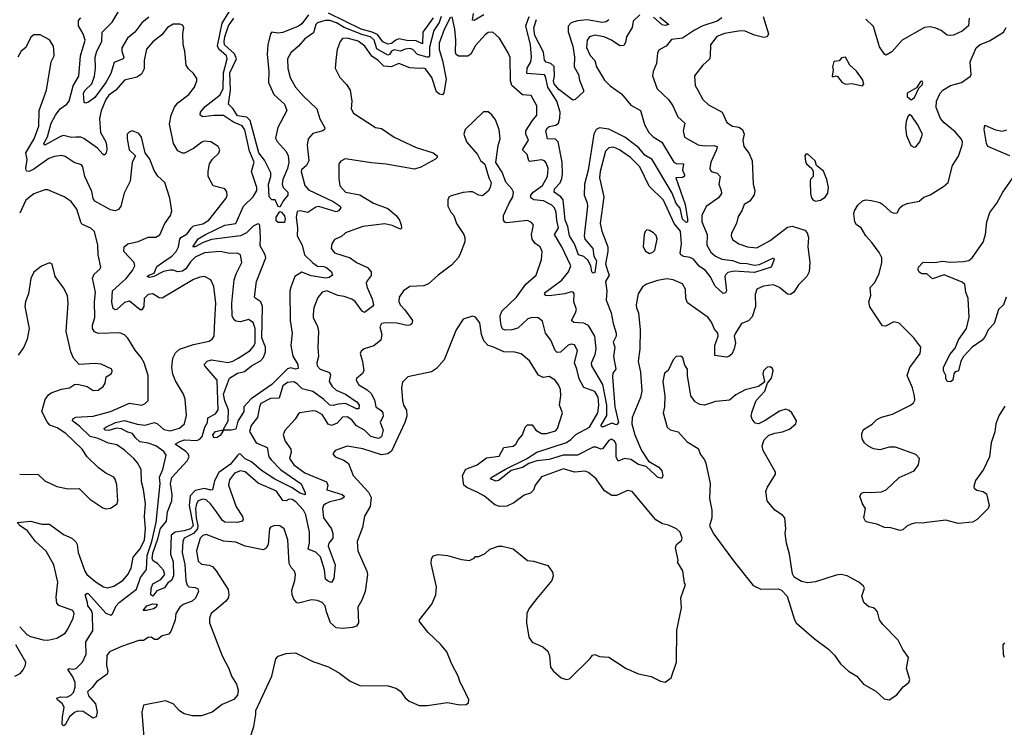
# Model space of a CAD drawing. Extents: x 2220520 to 2384350, y 721165 to 893491.
# Tile 241 of 256: x 2305305 to 2311589, y 857719 to 862235. Entities that reach past the tile are written whole.
import ezdxf

# ---------------------------------------------------------------- set-up
doc = ezdxf.new("R2010")
doc.units = 0

msp = doc.modelspace()

# ---------------------------------------------------------------- linework, layer by layer
at = {"layer": '0CON20XD'}
for points in [[(2306129.6, 862250.4), (2306085, 862214.7), (2306040.2, 862155), (2305993.2, 862116.8), (2305957.8, 862055), (2305957.1, 862035), (2305970.4, 861995), (2305965.5, 861985), (2305909.1, 861960.9), (2305887.7, 861892.3), (2305855, 861834.7), (2305785, 861738.9), (2305745, 861707.5), (2305725, 861701.4), (2305715.6, 861705.6), (2305711.7, 861765), (2305723.3, 861785), (2305765.1, 861824.9), (2305783.1, 861875), (2305790, 861925), (2305786, 861995), (2305797.6, 862035), (2305829, 862095), (2305831.8, 862155), (2305895, 862220), (2305955, 862318.8)], [(2307117.2, 861747.2), (2307201.9, 861665), (2307221.7, 861601.7), (2307251.9, 861545), (2307250.8, 861535), (2307238.8, 861525), (2307175, 861508.9), (2307145.4, 861474.6), (2307139.5, 861435), (2307151.5, 861335), (2307135.7, 861304.3), (2307104, 861276), (2307101.1, 861265), (2307125.9, 861175.9), (2307149.2, 861149.3), (2307306.1, 861075), (2307350, 861045), (2307354.6, 861035), (2307340.4, 861015), (2307325, 861008.4), (2307215, 861043.6), (2307195, 861038.6), (2307145, 861003.9), (2307095, 861015.3), (2307075, 861010.8), (2307069.3, 860975), (2307079, 860905), (2307076.9, 860855), (2307106.9, 860796.9), (2307123.7, 860733.7), (2307175, 860683.1), (2307205, 860661.5), (2307245, 860660.8), (2307263.3, 860653.3), (2307294.7, 860625), (2307300.9, 860605), (2307281.1, 860588.9), (2307258.8, 860585), (2307165, 860599.4), (2307105, 860623.9), (2307061.9, 860595), (2307035, 860528.9), (2307030.2, 860505), (2307030.6, 860315), (2307044.1, 860235), (2307036.6, 860155), (2307047.5, 860087.5), (2307079.3, 860035), (2307081.7, 860008.3), (2307065, 860005.4), (2307035, 860013.1), (2307015, 860006.2), (2306915, 859907.3), (2306783.2, 859815), (2306736.2, 859765), (2306735.6, 859735), (2306697.9, 859672.1), (2306685, 859622.5), (2306655.7, 859614.3), (2306610, 859615), (2306600.7, 859609.3), (2306585, 859581.2), (2306565, 859568), (2306545, 859566.7), (2306538.1, 859585), (2306555, 859606.1), (2306603.3, 859616.7), (2306634.7, 859675.3), (2306637.5, 859745), (2306615, 859802.9), (2306606.8, 859845), (2306643.2, 859946.8), (2306695, 859978), (2306740.2, 859989.8), (2306785, 860025.2), (2306843, 860057), (2306860.8, 860079.2), (2306874.6, 860115), (2306874, 860145), (2306851.4, 860205), (2306854.9, 860404.9), (2306845, 860435.3), (2306811.5, 860455), (2306804.7, 860465), (2306816.4, 860565), (2306875.7, 860715), (2306872.7, 860735), (2306840.8, 860790.8), (2306842.5, 860847.5), (2306838.6, 860918.6), (2306835, 860928.1), (2306825, 860931.8), (2306795, 860918.2), (2306753.3, 860875), (2306715, 860854.9), (2306528.4, 860831.6), (2306477.1, 860812.9), (2306425, 860784.8), (2306410, 860785), (2306445, 860836.2), (2306490.7, 860865), (2306615, 860923.8), (2306685, 860934.7), (2306734.3, 861045.7), (2306794.3, 861105), (2306819.2, 861145), (2306818.2, 861165), (2306784.6, 861265), (2306801.3, 861325), (2306771, 861395), (2306742.1, 861532.1), (2306725, 861558.4), (2306670.7, 861580.7), (2306605, 861623.6), (2306546.4, 861623.6), (2306475, 861614), (2306456.6, 861626.6), (2306460, 861645), (2306489.4, 861680.6), (2306585.2, 861754.8), (2306604.2, 861795.8), (2306605.4, 861895), (2306630.3, 861985), (2306624.7, 862005), (2306576.3, 862046.3), (2306568, 862068), (2306597.1, 862212.9), (2306642.1, 862285)], [(2308055, 862250), (2308015, 862173.2), (2307983.2, 862085), (2307982.3, 862045), (2308004, 861974), (2308027, 861855), (2308011.7, 861768.3), (2308004.4, 861755.6), (2307985, 861758.7), (2307965, 861774), (2307934.5, 861865), (2307895, 861921.4), (2307885, 861926.2), (2307855, 861922.7), (2307795, 861928.3), (2307725, 861955.7), (2307675, 861934.8), (2307628.8, 861938.8), (2307593.3, 861975), (2307552, 862002), (2307508.5, 862065), (2307465, 862098.1), (2307395, 862117.9), (2307365.7, 862114.3), (2307351.2, 862095), (2307332, 862045), (2307325.8, 861995), (2307318.6, 861925), (2307348.6, 861865), (2307391.5, 861821.5), (2307414.5, 861784.5), (2307425.7, 861714.3), (2307420.8, 861665), (2307435, 861638.8), (2307575, 861547.5), (2307615, 861540.8), (2307696.1, 861486.1), (2307835, 861418.5), (2307943.8, 861385), (2307970, 861365), (2307970, 861355), (2307958.8, 861345), (2307865, 861292.7), (2307825, 861280.4), (2307645, 861312.7), (2307550.5, 861320.5), (2307383.2, 861346.8), (2307355, 861331.2), (2307342.5, 861315), (2307341.7, 861221.7), (2307348.6, 861175), (2307384.4, 861135), (2307475, 861117.3), (2307563.4, 861063.4), (2307655, 861030.8), (2307708.6, 860985), (2307729.2, 860955), (2307740, 860925), (2307742.5, 860905), (2307735, 860897.5), (2307681.5, 860921.5), (2307635, 860931.2), (2307495, 860914.6), (2307385, 860873.8), (2307358.3, 860851.7), (2307315, 860832.5), (2307296.7, 860805), (2307294, 860775), (2307315, 860748), (2307415, 860716), (2307454.5, 860684.5), (2307525, 860652.5), (2307548.6, 860625), (2307548.7, 860601.3), (2307522, 860568), (2307517, 860553), (2307522.9, 860525), (2307555, 860454), (2307563.6, 860415), (2307557.8, 860405), (2307505, 860366.9), (2307490.5, 860375), (2307445.5, 860435.5), (2307425, 860451.4), (2307375, 860469), (2307335.3, 860475.3), (2307265, 860504.4), (2307236.2, 860495), (2307208.8, 860461.2), (2307183.2, 860396.8), (2307177.5, 860355), (2307178, 860335), (2307206, 860276), (2307211.8, 860245), (2307207.3, 860145), (2307212.9, 860085), (2307200.6, 860045), (2307203.6, 860025), (2307223.1, 860005), (2307282.5, 859982.5), (2307287.8, 859967.8), (2307280.5, 859925), (2307298.8, 859895), (2307325, 859870.2), (2307385.4, 859845.4), (2307458.9, 859795), (2307470.7, 859775), (2307469.4, 859750.6), (2307455, 859751.6), (2307385, 859785.5), (2307337.9, 859782.1), (2307305, 859771.7), (2307285, 859774.4), (2307245, 859813.3), (2307175, 859861.9), (2307108.1, 859878.1), (2307075, 859911.6), (2307055, 859922.7), (2307015, 859919.3), (2306985, 859898.2), (2306960.8, 859819.1), (2306905, 859817.5), (2306844.9, 859785.1), (2306835.2, 859764.8), (2306822.9, 859697.1), (2306781.8, 859645), (2306772.4, 859607.6), (2306813.8, 859535), (2306883.7, 859505), (2306895, 859445.5), (2306909.1, 859425), (2306972.7, 859362.7), (2307102.2, 859272.2), (2307127.5, 859215), (2307127.1, 859202.9), (2307095, 859213.3), (2307039.4, 859249.4), (2306933.5, 859303.5), (2306848.3, 859358.3), (2306785, 859413.3), (2306745, 859433), (2306715, 859462.7), (2306705, 859463.2), (2306695, 859453.8), (2306650.8, 859399.2), (2306575.9, 859345), (2306548.1, 859291.9), (2306534.6, 859235.4), (2306525, 859232.3), (2306485, 859242.3), (2306425, 859231.2), (2306393, 859197), (2306386.7, 859135), (2306411.9, 859005), (2306394.7, 858985), (2306355, 858972.2), (2306297.1, 858965), (2306270.8, 858945), (2306267.2, 858825), (2306284.7, 858775), (2306287.8, 858685), (2306275, 858656.9), (2306249.8, 858640.2), (2306230.3, 858609.8), (2306180.5, 858589.5), (2306155, 858556), (2306143.1, 858565), (2306144.4, 858605), (2306155, 858634.5), (2306206.9, 858663.1), (2306230.4, 858695), (2306222, 858722), (2306185, 858764.7), (2306158.4, 858778.4), (2306151.1, 858795), (2306155, 858830), (2306187.6, 858922.4), (2306202.9, 858987.1), (2306241.2, 859035), (2306249.2, 859095), (2306275.7, 859165), (2306278.8, 859205), (2306268, 859275), (2306276.7, 859313.3), (2306375, 859419.6), (2306387.1, 859445), (2306379.7, 859465), (2306365, 859480.2), (2306298, 859525), (2306326.9, 859543.1), (2306357.2, 859552.8), (2306435, 859550.2), (2306455, 859557.5), (2306468.9, 859575), (2306486.2, 859633.8), (2306503.1, 859665), (2306505.5, 859695), (2306555, 859719.4), (2306571.2, 859745), (2306564.7, 859935), (2306485.7, 860025), (2306482.9, 860035), (2306501.4, 860055), (2306530, 860065), (2306635, 860046.9), (2306665.3, 860054.8), (2306698.5, 860075), (2306775, 860123.9), (2306802.5, 860155), (2306807, 860173), (2306807.4, 860265), (2306795, 860301.4), (2306765, 860320.6), (2306715, 860307.3), (2306685, 860311.8), (2306671.6, 860321.6), (2306660.3, 860345), (2306659.7, 860425), (2306674.6, 860575), (2306686.1, 860613.9), (2306722.5, 860685), (2306714.1, 860734.1), (2306695, 860745.8), (2306645, 860741.9), (2306584.6, 860754.6), (2306485, 860746.4), (2306425, 860718.8), (2306395, 860689.3), (2306365.7, 860644.3), (2306345, 860630), (2306315, 860626.5), (2306285, 860636.5), (2306265, 860636.3), (2306222.5, 860627.5), (2306160.5, 860595), (2306135, 860588.8), (2306118.8, 860595), (2306129.1, 860605), (2306163.7, 860616.4), (2306179.7, 860660.3), (2306216.5, 860685), (2306275.3, 860725), (2306303.7, 860755), (2306319.6, 860785), (2306326.1, 860833.9), (2306333.1, 860845), (2306375, 860867.5), (2306398.8, 860905), (2306415, 860918.4), (2306475, 860932.4), (2306511.8, 860955), (2306622.5, 861095), (2306630, 861115), (2306626.9, 861136.9), (2306613.3, 861155), (2306540, 861175), (2306508.6, 861235), (2306507.1, 861265), (2306515.6, 861315), (2306534.6, 861345.4), (2306576.4, 861383.6), (2306581.4, 861405), (2306572, 861425), (2306525, 861455.6), (2306485, 861460.5), (2306466.9, 861453.1), (2306415, 861413.5), (2306356.6, 861383.4), (2306345, 861382.9), (2306315, 861398.1), (2306287.1, 861445), (2306260.9, 861570.9), (2306272.7, 861625), (2306293.1, 861676.9), (2306314.2, 861705), (2306385, 861757.5), (2306420.8, 861805), (2306436, 861845), (2306435, 861860), (2306415, 861892.5), (2306381.7, 861921.7), (2306368, 861945), (2306360, 862035), (2306348, 862075), (2306346.4, 862143.6), (2306352.5, 862185), (2306345, 862200), (2306327, 862207), (2306285, 862206.7), (2306248.8, 862185), (2306212.1, 862137.9), (2306155, 862092.9), (2306115, 862047.5), (2306099.6, 861975), (2306099.2, 861920.8), (2306081.9, 861888.1), (2306051.7, 861868.3), (2305975, 861848.5), (2305917.7, 861785), (2305875, 861754), (2305855, 861726.4), (2305825, 861653.1), (2305814.3, 861605), (2305820.5, 861515), (2305854.6, 861455), (2305859.6, 861435), (2305861.2, 861405), (2305855, 861378.8), (2305845, 861371.2), (2305835, 861375.7), (2305800.9, 861415), (2305715, 861476.5), (2305695, 861484.6), (2305663.9, 861486.1), (2305635, 861483.8), (2305585, 861496.1), (2305565, 861490.4), (2305465, 861434.7), (2305458.8, 861445), (2305481.8, 861488.2), (2305505.5, 861575), (2305533.4, 861626.6), (2305563.6, 861666.4), (2305605, 861695.4), (2305620.9, 861715), (2305647.3, 861812.7), (2305682.1, 861875), (2305693.8, 862005), (2305722.8, 862105), (2305710.7, 862145), (2305680.4, 862195), (2305679.5, 862230.5), (2305695, 862246.9)], [(2310050.3, 862255), (2310084.3, 862145), (2310076.2, 862125), (2310055, 862122.1), (2309995, 862136.8), (2309935, 862161.5), (2309905, 862163.8), (2309803.6, 862146.4), (2309755, 862128), (2309713.5, 862075), (2309712.5, 862005), (2309706.8, 861983.2), (2309664.6, 861945.4), (2309612.6, 861877.4), (2309617.1, 861815), (2309632.5, 861785), (2309665.5, 861725.5), (2309700.6, 861690.6), (2309788, 861645), (2309818, 861578), (2309855, 861555.6), (2309895, 861548.9), (2309918.1, 861535), (2309928.1, 861505), (2309920.8, 861465), (2309925.9, 861425.9), (2309961.4, 861381.4), (2309980, 861335), (2309985.8, 861185), (2309996.7, 861145), (2309992.7, 861117.3), (2309965, 861075.8), (2309928, 861055), (2309914.2, 861015.8), (2309890.5, 860979.5), (2309878.8, 860935), (2309848.3, 860871.7), (2309845.8, 860855), (2309855, 860831.2), (2309893.8, 860805), (2309950, 860785), (2310010.6, 860779.4), (2310095, 860826.2), (2310205, 860910.9), (2310235, 860917.1), (2310315, 860891.9), (2310330, 860875), (2310338.9, 860845), (2310335.9, 860785.9), (2310347.7, 860687.7), (2310344.3, 860625), (2310329.4, 860595), (2310275, 860542.5), (2310245, 860495.7), (2310225, 860481.1), (2310205, 860483.3), (2310154.3, 860525), (2310115, 860543.5), (2310052.5, 860535), (2310010, 860515), (2309998.1, 860481.9), (2310001.5, 860405), (2309980.5, 860339.5), (2309956.7, 860313.3), (2309912.5, 860295), (2309873.6, 860235), (2309865.8, 860215), (2309873.3, 860173.3), (2309865, 860133.3), (2309849.8, 860100.2), (2309830, 860085), (2309815, 860081.8), (2309741.7, 860091.7), (2309740.8, 860155), (2309762.5, 860215), (2309761.1, 860235), (2309739.8, 860259.8), (2309721.1, 860305), (2309698.1, 860335), (2309567.8, 860427.8), (2309555.6, 860455), (2309554.6, 860514.6), (2309535, 860549.2), (2309475, 860575.7), (2309435, 860581.4), (2309375, 860570), (2309305, 860547.1), (2309279.7, 860530.3), (2309252.9, 860485), (2309240, 860415), (2309240.8, 860395), (2309254.3, 860364.3), (2309264.6, 860255), (2309262.3, 860135), (2309252.7, 860052.7), (2309267.3, 859985), (2309276.1, 859863.9), (2309266.7, 859823.3), (2309214.4, 859695.6), (2309211.2, 859655), (2309231.2, 859585), (2309272.6, 859485), (2309318.4, 859418.4), (2309385, 859380), (2309402.9, 859355), (2309409.5, 859325), (2309402.7, 859307.3), (2309375, 859314.6), (2309359.8, 859329.8), (2309303.2, 859383.2), (2309255, 859396.8), (2309205, 859428.4), (2309165, 859434.8), (2309125, 859418.5), (2309111.4, 859445), (2309111.7, 859525), (2309101.8, 859545), (2309082.4, 859557.6), (2309065, 859548.5), (2309025, 859496.9), (2309013.8, 859493.8), (2308985, 859507.1), (2308965, 859507.6), (2308865, 859454.8), (2308773.8, 859456.2), (2308685, 859427.4), (2308605, 859420.3), (2308555, 859402.1), (2308515, 859376.4), (2308442.5, 859357.5), (2308365, 859296.2), (2308345, 859290), (2308308, 859305), (2308318.1, 859315), (2308405, 859365.9), (2308538.6, 859431.4), (2308605, 859474.4), (2308795, 859536.7), (2308823.4, 859555), (2308855, 859588.6), (2308942.5, 859635), (2308995.2, 859725), (2309001.5, 859775), (2308996.4, 859825), (2308975, 859861.2), (2308905, 859887.3), (2308875, 859941.9), (2308861.2, 860005), (2308845.4, 860045), (2308864.4, 860124.4), (2308845, 860159.2), (2308825, 860163.1), (2308805, 860156.7), (2308756.7, 860113.3), (2308735, 860110), (2308723.5, 860123.5), (2308695, 860190), (2308661.1, 860235), (2308641.1, 860311.1), (2308615, 860331.5), (2308575, 860333.8), (2308548, 860325), (2308485, 860266.4), (2308445, 860255.3), (2308403.7, 860253.7), (2308388.8, 860258.8), (2308379.1, 860275), (2308374, 860314), (2308371.2, 860345), (2308382.5, 860375), (2308475, 860463.8), (2308535, 860546.2), (2308600.9, 860605), (2308635.4, 860705), (2308640.5, 860755), (2308627.1, 860785), (2308595, 860805.6), (2308576.1, 860835), (2308571.6, 860865), (2308583.3, 860923.3), (2308571.1, 860941.1), (2308545, 860953.5), (2308415, 860937.9), (2308402.1, 860942.1), (2308392.5, 860955), (2308393.6, 860985), (2308428.5, 861065), (2308453.3, 861105), (2308455.6, 861135), (2308446.3, 861156.3), (2308407.9, 861197.9), (2308385, 861262.5), (2308343.6, 861323.6), (2308358.3, 861431.7), (2308372.5, 861475), (2308364.2, 861535), (2308340.8, 861595), (2308317.9, 861627.9), (2308295, 861646.7), (2308265, 861646.7), (2308147.5, 861535), (2308138.8, 861505), (2308155.7, 861455.7), (2308226, 861375), (2308247, 861337), (2308272.9, 861312.9), (2308298.8, 861225), (2308313.8, 861195), (2308308, 861165), (2308295, 861141.2), (2308259.3, 861110.7), (2308235, 861114), (2308195, 861135.8), (2308175, 861136), (2308135, 861132), (2308058.3, 861111.7), (2308045, 861102.5), (2308036.7, 861085), (2308037.5, 861045), (2308056.4, 861006.4), (2308075.9, 860985.9), (2308092.9, 860935), (2308140, 860865), (2308146.9, 860845), (2308145, 860817.5), (2308118.6, 860745), (2308105, 860718), (2308061.7, 860668.3), (2307975.7, 860605), (2307915, 860548.6), (2307885, 860536.9), (2307795, 860532), (2307753.8, 860505), (2307726.2, 860465), (2307724.3, 860435.7), (2307733.3, 860415), (2307762.2, 860382.2), (2307811.9, 860315), (2307806.9, 860293.1), (2307795, 860284.5), (2307775, 860282.3), (2307715, 860299.2), (2307639.4, 860300.6), (2307615, 860295.6), (2307603.1, 860275), (2307616.9, 860225), (2307609.8, 860190.2), (2307565, 860152.5), (2307503.3, 860135), (2307485, 860120), (2307478.8, 860105), (2307493.3, 860053.3), (2307500.5, 859995), (2307490, 859975), (2307454.5, 859945.5), (2307452.5, 859935), (2307468.6, 859905), (2307522.4, 859872.4), (2307548.3, 859848.3), (2307569.1, 859809.1), (2307577.8, 859765), (2307611.7, 859741.7), (2307623.4, 859725), (2307624.7, 859705), (2307605.8, 859665), (2307625.2, 859615), (2307615, 859572), (2307595, 859561.3), (2307545.7, 859575.7), (2307504.7, 859615), (2307453.7, 859643.7), (2307425, 859680.7), (2307395, 859699.7), (2307365, 859698.7), (2307330.7, 859659.3), (2307295, 859645.3), (2307273.5, 859653.5), (2307254.8, 859684.8), (2307235, 859714.6), (2307195, 859735.5), (2307175, 859738.9), (2307093.6, 859726.4), (2307082.1, 859717.9), (2307063.8, 859685), (2306997, 859613), (2306986.9, 859585), (2307000.4, 859545), (2307036.2, 859495), (2307038.2, 859475), (2307027.5, 859435), (2307054.1, 859394.1), (2307125, 859342.7), (2307262.5, 859285), (2307271.1, 859265), (2307264.4, 859234.4), (2307364, 859205), (2307375.6, 859195), (2307373.3, 859185), (2307356, 859174), (2307285, 859158.5), (2307257.3, 859145), (2307245, 859134.6), (2307237.8, 859115), (2307243.8, 859055), (2307295, 858986.5), (2307303.1, 858956.9), (2307302.9, 858925), (2307278.5, 858895), (2307274.4, 858875.6), (2307319.4, 858755), (2307310.7, 858669.3), (2307295, 858642.5), (2307275, 858648.6), (2307256, 858665), (2307250.6, 858725), (2307225, 858806.9), (2307195, 858837.3), (2307146.7, 858855), (2307154.1, 858895.9), (2307153.8, 858965), (2307132, 859075), (2307116.7, 859105), (2307068, 859158), (2307045, 859172.5), (2307025.6, 859174.4), (2307005, 859165.3), (2306985, 859165.4), (2306945, 859225.3), (2306827.4, 859277.4), (2306745, 859348.8), (2306715, 859356.4), (2306675, 859341.4), (2306645, 859298), (2306636.9, 859265), (2306685.7, 859125.7), (2306726.7, 859065), (2306730.6, 859045), (2306725.7, 859035), (2306695, 859025.4), (2306615, 859028.7), (2306598.8, 859038.8), (2306560.6, 859095), (2306523, 859145), (2306495, 859170), (2306475, 859174.4), (2306445, 859164.1), (2306432.7, 859145), (2306426.8, 859115), (2306430.9, 859055), (2306442.4, 859005), (2306439.3, 858985), (2306415, 858956.5), (2306355.7, 858925), (2306346.8, 858905), (2306341, 858835), (2306358.9, 858758.9), (2306365.9, 858655.9), (2306375, 858626.7), (2306385, 858616.2), (2306425, 858611.5), (2306443, 858603), (2306445.6, 858585), (2306426.9, 858543.1), (2306405, 858523.8), (2306347.9, 858502.1), (2306326.9, 858485), (2306302.2, 858445), (2306296.7, 858403.3), (2306270.3, 858329.7), (2306257.3, 858312.7), (2306215, 858303.3), (2306185, 858280), (2306165, 858280), (2306145, 858293.3), (2306125, 858291.2), (2306095, 858273.8), (2306065, 858272.1), (2305955.5, 858235), (2305879.2, 858200.7), (2305862, 858178), (2305859.7, 858115), (2305867.3, 858075), (2305862.4, 858057.6), (2305795, 858009.2), (2305767.7, 857972.3), (2305737.2, 857945), (2305745, 857920), (2305788.7, 857868.7), (2305799.4, 857815), (2305794.2, 857785.8), (2305775, 857777.1), (2305710.7, 857820.7), (2305675, 857821.3), (2305655, 857814.5), (2305623.1, 857786.9), (2305595, 857734.4), (2305585, 857728), (2305577, 857737), (2305577.8, 857785), (2305590, 857845), (2305579.3, 857869.3), (2305546, 857895), (2305543.1, 857905), (2305565, 857914.4), (2305605, 857912.2), (2305631.8, 857925), (2305648.1, 857941.9), (2305660, 857975), (2305659.6, 858005), (2305645, 858040.5), (2305612.4, 858087.6), (2305620, 858095), (2305645, 858090.8), (2305665, 858095.3), (2305706.7, 858135), (2305730, 858185), (2305728.1, 858265), (2305771.1, 858335), (2305769.9, 858445), (2305762.6, 858465), (2305740, 858495), (2305737.5, 858515), (2305723.2, 858565), (2305735, 858574.6), (2305745, 858571.6), (2305855, 858447.5), (2305887.5, 858435), (2305897.3, 858442.7), (2305921.4, 858495), (2305939.2, 858515), (2306049.6, 858600.4), (2306076, 858675), (2306114.8, 858725.2), (2306119.1, 858815), (2306148.8, 858905), (2306176.5, 859026.5), (2306201.5, 859275), (2306198.3, 859315), (2306218.1, 859365), (2306239.7, 859455), (2306225, 859479.3), (2306175, 859514.3), (2306125, 859533.3), (2306071, 859541), (2306043.2, 859566.8), (2306025, 859594.7), (2305995, 859601.9), (2305954.4, 859624.4), (2305922.3, 859627.7), (2305875, 859613.5), (2305848, 859615), (2305844.5, 859625), (2305855.6, 859635), (2305915.6, 859665), (2305975, 859676.4), (2306054.2, 859654.2), (2306105, 859648), (2306165, 859664.3), (2306185, 859655.8), (2306225, 859620.6), (2306265, 859611.4), (2306325, 859628.7), (2306357.9, 859655), (2306370.5, 859709.5), (2306362.2, 859812.2), (2306350.8, 859845), (2306299.2, 859929.2), (2306282.7, 859972.7), (2306275.4, 860015), (2306282.7, 860075), (2306300.5, 860109.5), (2306325, 860132.9), (2306415, 860162.7), (2306515, 860183.8), (2306534.3, 860195), (2306546.4, 860215), (2306550.3, 860315)], [(2307148.1, 862265), (2307105, 862207.6), (2307085, 862193.9), (2306985, 862152.6), (2306955, 862148.7), (2306915, 862155.6), (2306905.6, 862145), (2306889.4, 862075), (2306885.2, 862015), (2306894.4, 861905), (2306892.4, 861835), (2306926.6, 861756.6), (2306996.2, 861695), (2307010.9, 861655), (2306952.2, 861547.8), (2306938.3, 861478.3), (2306947.9, 861457.9), (2307005, 861394.4), (2307018.2, 861365), (2307023.5, 861325), (2307015.2, 861284.8), (2306984.4, 861215), (2306980.6, 861185), (2306987.1, 861165), (2307016.2, 861135), (2307016.7, 861115), (2306988.3, 861081.7), (2306965, 861037.5), (2306955, 861042.5), (2306935, 861086), (2306915, 861086), (2306897.1, 861105), (2306893.4, 861185), (2306908.4, 861235), (2306907.6, 861257.6), (2306868.3, 861338.3), (2306831, 861385), (2306775, 861591.3), (2306755, 861612.5), (2306695, 861620.5), (2306666.9, 861666.9), (2306636.9, 861695), (2306650.3, 861785), (2306647.3, 861895), (2306688.6, 861985), (2306676.2, 862016.2), (2306612.4, 862075), (2306609.1, 862095), (2306614.7, 862125.3), (2306637.8, 862195), (2306670.9, 862245)], [(2307995, 862255.6), (2307983.1, 862216.9), (2307947.2, 862165), (2307920.9, 862059.1), (2307920.7, 862005), (2307915, 861996.7), (2307905, 861995.6), (2307843, 862013), (2307813.7, 862043.7), (2307795, 862050.4), (2307765, 862047), (2307735, 862033.9), (2307695, 862043.4), (2307677.8, 862035), (2307665, 862012.2), (2307655, 862008.1), (2307585, 862048.3), (2307566.4, 862105), (2307544.2, 862125), (2307495, 862138.1), (2307375, 862186), (2307326, 862215), (2307285, 862229.6), (2307255, 862230.7), (2307205.6, 862215), (2307196.1, 862203.9), (2307179.9, 862150.1), (2307125, 862112.7), (2307083.8, 862066.2), (2307035.6, 862024.4), (2307014.3, 861985), (2307016.1, 861923.9), (2307031.4, 861865), (2307065.7, 861805), (2307117.2, 861747.2)], [(2307943.9, 862246.1), (2307878.2, 862155), (2307875, 862081.4), (2307835, 862100.8), (2307775, 862102.2), (2307725, 862111.7), (2307705, 862104.8), (2307677.6, 862082.4), (2307655, 862079.1), (2307622.6, 862092.6), (2307589.6, 862139.6), (2307554.6, 862154.6), (2307485, 862173.6), (2307275, 862275.7)], [(2309528.3, 860805), (2309523, 860885), (2309483, 860935), (2309413.8, 861083.8), (2309323.4, 861173.4), (2309262.2, 861295), (2309203.6, 861355), (2309132.9, 861405), (2309095, 861420.9), (2309065, 861418.1), (2309043.3, 861395), (2309009.5, 861265), (2309004.6, 861225), (2309033.2, 861105), (2309009.7, 860935), (2309019.6, 860885), (2309059.1, 860785), (2309058.8, 860755), (2309043.3, 860676.7), (2309055.9, 860634.1), (2309067.9, 860605), (2309044.7, 860565), (2309053.2, 860505), (2309047.3, 860445), (2309080.7, 860365), (2309092.2, 860295), (2309112.7, 860235), (2309111.1, 860215), (2309093.5, 860176.5), (2309103.6, 860145), (2309095.2, 860085), (2309109.4, 860005), (2309091.5, 859978.5), (2309088.4, 859955), (2309102.8, 859765), (2309126.1, 859663.9), (2309115, 859649.5), (2309085, 859660.8), (2309025, 859633.4), (2309015, 859642), (2309051.5, 859708.5), (2309052, 859775), (2309027.1, 859907), (2308955.6, 860025), (2308955.5, 860045), (2308977.8, 860097.8), (2308983.9, 860135), (2308974.9, 860215), (2308935, 860284.1), (2308905, 860299.2), (2308842.4, 860302.4), (2308826.5, 860315), (2308853.4, 860365), (2308857.7, 860385), (2308841.2, 860435), (2308842.9, 860485), (2308836.7, 860495), (2308825, 860498.4), (2308785, 860484.3), (2308685, 860472.6), (2308663.8, 860475), (2308654.4, 860485), (2308660, 860495), (2308765, 860571.8), (2308808.5, 860625), (2308822.1, 860665), (2308765.4, 860785), (2308717.3, 860865), (2308744.8, 860905), (2308732.6, 860955), (2308729.4, 861005), (2308717.5, 861035), (2308701, 861051), (2308647.9, 861077.9), (2308586.3, 861086.3), (2308568, 861098), (2308568.1, 861115), (2308581.4, 861135), (2308642.4, 861177.6), (2308673.6, 861235), (2308677.8, 861285), (2308665, 861321.4), (2308653.5, 861333.5), (2308635, 861340.4), (2308560.3, 861330.2), (2308554.1, 861335), (2308544.2, 861375), (2308514.5, 861405), (2308551.5, 861465), (2308534.7, 861505), (2308535.4, 861525), (2308578, 861592), (2308606.4, 861625), (2308605.4, 861685.4), (2308570.3, 861750.3), (2308515, 861756.2), (2308445.5, 861815.5), (2308437.8, 861845), (2308434.6, 861994.6), (2308423.3, 862023.3), (2308366.9, 862116.9), (2308325, 862155.6), (2308295, 862153.3), (2308275, 862138.6), (2308215, 862069.4), (2308185, 862014.4), (2308165, 862001.1), (2308105, 862002.3), (2308091.7, 862011.8), (2308087.2, 862027.2), (2308088.8, 862105), (2308082.5, 862175), (2308065, 862252.5)], [(2308267.5, 862265), (2308205, 862229.5), (2308195, 862231.2), (2308201.4, 862275)], [(2309263.7, 862265), (2309220.5, 862225), (2309213.6, 862185), (2309178.8, 862125), (2309171.3, 862088.7), (2309160.5, 862069.5), (2309135, 862068), (2309081.5, 862105), (2309035.2, 862125.2), (2308975, 862135.4), (2308941.4, 862125), (2308926.8, 862105), (2308923, 862057), (2308945, 862005.5), (2308976.2, 861975), (2308987.3, 861935), (2309038.2, 861848.2), (2309073.8, 861813.8), (2309145, 861761.5), (2309205, 861690), (2309268.1, 861655), (2309293.4, 861565), (2309319.5, 861515), (2309347.2, 861487.2), (2309403, 861453), (2309480, 861325), (2309495, 861317.9), (2309541.4, 861315), (2309534.6, 861275), (2309547.9, 861245), (2309546.9, 861233.1), (2309535, 861227.1), (2309493.3, 861225), (2309551.2, 861055), (2309568, 860962), (2309566.4, 860943.6), (2309558.9, 860941.1), (2309535, 860962.2), (2309521.2, 861031.2), (2309495, 861061.8), (2309468.3, 861128.3), (2309341.6, 861341.6), (2309295, 861370.2), (2309256.3, 861416.3), (2309168.1, 861485), (2309065, 861536.6), (2309005, 861545.1), (2308984.8, 861535), (2308969.2, 861505), (2308933.5, 861275), (2308909.2, 861185), (2308906.9, 861115), (2308926.7, 861066.7), (2308928.8, 861045), (2308907.3, 860855), (2308911.5, 860835), (2308938.1, 860805), (2308963, 860775), (2308969.6, 860725), (2308986.7, 860695), (2308975, 860621.4), (2308965, 860617.5), (2308957.5, 860625), (2308951.1, 860665), (2308931.2, 860701.2), (2308905, 860723.2), (2308872.5, 860735), (2308845.3, 860805), (2308813.8, 860855), (2308802.7, 860915), (2308786.1, 860955), (2308773.9, 861085), (2308759.1, 861105), (2308716.7, 861135), (2308719.2, 861155), (2308755, 861194), (2308765, 861221.9), (2308769.9, 861250.1), (2308768, 861325), (2308742.5, 861455), (2308725, 861473.3), (2308674.3, 861474.3), (2308663.8, 861525), (2308673.9, 861545), (2308685, 861552.8), (2308727.6, 861562.4), (2308743.6, 861575), (2308753, 861607), (2308754.1, 861645), (2308733.8, 861715), (2308675.2, 861804.8), (2308661.6, 861871.6), (2308653.6, 861883.6), (2308541.4, 861891.4), (2308544.7, 861925), (2308566.7, 861965), (2308572.5, 861995), (2308565, 862074), (2308534.7, 862195), (2308556.4, 862255)], [(2309064.4, 862235), (2309048.8, 862221.2), (2309022.3, 862217.7), (2308926.1, 862233.9), (2308865, 862228), (2308825.3, 862214.8), (2308806.5, 862193.5), (2308806.4, 862156.4), (2308835.2, 862065), (2308846.9, 861995), (2308844.2, 861935), (2308872.5, 861885), (2308878.1, 861848.1), (2308903.3, 861785), (2308902.5, 861775), (2308850, 861725), (2308835, 861722), (2308745, 861789.2), (2308716.2, 861825), (2308712, 861845), (2308718.9, 861875), (2308716.2, 861936.2), (2308695, 861955.8), (2308665, 861964.6), (2308655, 861975.7), (2308647.8, 862027.8), (2308592, 862135), (2308587.1, 862182.8), (2308604.3, 862235.7)], [(2309786.1, 862246.1), (2309755.5, 862225), (2309665, 862195.7), (2309611.2, 862168.8), (2309535, 862116.8), (2309465, 862108.8), (2309431.2, 862065), (2309387.3, 862042.7), (2309375.9, 862024.1), (2309368.6, 861955), (2309348, 861905), (2309343.9, 861876.1), (2309372.8, 861792.8), (2309445.5, 861725), (2309472.9, 861685), (2309504.6, 861614.6), (2309551.1, 861575), (2309539.1, 861525), (2309548.6, 861485), (2309635, 861436.1), (2309675, 861429.3), (2309735, 861432.7), (2309755.6, 861425), (2309752.3, 861405), (2309716.6, 861326.6), (2309710.5, 861285), (2309718.6, 861265), (2309755.7, 861255.7), (2309776, 861235), (2309768.1, 861185), (2309782.5, 861145), (2309783.1, 861125), (2309765, 861097.8), (2309686.6, 861043.4), (2309659.6, 860985), (2309659.1, 860945), (2309693.5, 860865), (2309691.1, 860795), (2309715, 860752.1), (2309744.8, 860724.8), (2309786.1, 860706.1), (2309855, 860698.4), (2309900.6, 860680.6), (2309945, 860679.9), (2309995, 860668), (2310026.8, 860673.2), (2310115.9, 860715.9), (2310119.2, 860705), (2310102.1, 860655), (2309995, 860621.2), (2309865, 860630.1), (2309825, 860620.5), (2309810.8, 860609.2), (2309804.8, 860595), (2309816.5, 860505), (2309808.8, 860491.2), (2309795, 860488.1), (2309744.7, 860534.7), (2309712.4, 860595), (2309681.6, 860635), (2309641.5, 860661.5), (2309605, 860706.7), (2309585, 860718.2), (2309543.7, 860723.7), (2309523.8, 860733.8), (2309520, 860745), (2309528.3, 860805)], [(2309391.4, 862251.4), (2309448.1, 862205), (2309425, 862198), (2309405, 862202.5), (2309350.3, 862250.3)], [(2311364.5, 862245.5), (2311360, 862195), (2311319.3, 862160.7), (2311265, 862135.8), (2311245, 862133.1), (2311225, 862136.9), (2311186.1, 862166.1), (2311151.7, 862181.7), (2311115, 862188.9), (2311080, 862185), (2310938, 862105), (2310870.9, 862029.1), (2310835, 862008.8), (2310825, 862013.8), (2310792.5, 862062.5), (2310755, 862191.2), (2310705, 862237.5)], [(2311592.3, 859767.7), (2311554.1, 859705.9), (2311534, 859655), (2311528.6, 859605), (2311504.5, 859535), (2311494.4, 859445), (2311456.6, 859363.4), (2311405.7, 859295), (2311393.8, 859255), (2311396.7, 859245), (2311413, 859233), (2311455, 859223.8), (2311475, 859210), (2311492.9, 859135), (2311485.6, 859115), (2311415.7, 859045), (2311385, 859029.1), (2311295, 859020.5), (2311215, 859040.4), (2311095, 859025.7), (2311065, 859020.8), (2311025, 859024), (2310995, 859016.2), (2310967.7, 859002.3), (2310941.2, 858978.8), (2310925, 858974), (2310865, 858992.5), (2310823.6, 858993.6), (2310776, 859016), (2310715, 859028.8), (2310703.8, 859035), (2310692.5, 859055), (2310702.5, 859115), (2310683.3, 859145), (2310667.5, 859195), (2310677, 859213), (2310695, 859220), (2310735, 859216.7), (2310805, 859222.5), (2310835, 859234), (2310917, 859313), (2311014.3, 859355.7), (2311042, 859395), (2311048, 859435), (2311025, 859460), (2310895, 859506.7), (2310855, 859506.9), (2310795, 859490), (2310755, 859497.1), (2310718.8, 859515), (2310696.2, 859535), (2310683.8, 859555), (2310680, 859575), (2310680, 859595), (2310690.7, 859619.3), (2310745, 859653.3), (2310775, 859683.3), (2310805, 859698.8), (2310875, 859718.1), (2310990, 859775), (2311009.5, 859790.5), (2311017.6, 859807.6), (2311016.6, 859835), (2311003.1, 859885), (2310968.8, 859965), (2310985.5, 860015), (2311051.9, 860105), (2311055.7, 860145), (2311012.5, 860205), (2310918.3, 860298.3), (2310885, 860306.2), (2310830.9, 860279.1), (2310810.7, 860280.7), (2310731.7, 860401.7), (2310724.2, 860435), (2310737.1, 860475), (2310733.3, 860525), (2310762.3, 860557.7), (2310790.5, 860615), (2310808.2, 860685), (2310807.7, 860715), (2310790.1, 860750.1), (2310743.9, 860813.9), (2310705, 860854.5), (2310675, 860905.8), (2310645, 860925.8), (2310634.4, 860945), (2310628.9, 860995), (2310633.5, 861015), (2310655, 861050.8), (2310685, 861078.6), (2310705, 861084.3), (2310741.7, 861081.7), (2310795, 861068), (2310813.8, 861055), (2310865, 861008.8), (2310885, 861000), (2310905, 861002.5), (2310923.3, 861035), (2310940.3, 861049.7), (2310968.8, 861061.2), (2311045, 861076.7), (2311075, 861103.3), (2311115, 861116.2), (2311200.5, 861169.5), (2311230, 861195), (2311258.8, 861305), (2311295.8, 861364.2), (2311320, 861435), (2311321.4, 861455), (2311314.2, 861475), (2311275, 861518.5), (2311205.6, 861575.6), (2311181.1, 861605), (2311153.8, 861675), (2311157.1, 861715), (2311178.8, 861765), (2311196.9, 861785), (2311245, 861815.4), (2311315, 861833.3), (2311373.8, 861875), (2311378, 861885), (2311371.4, 861965), (2311408.8, 862055), (2311435, 862076), (2311495, 862100), (2311584.3, 862155.7), (2311601.2, 862185)], [(2306550.3, 860315), (2306557.1, 860425), (2306545, 860532.5), (2306525, 860575.7), (2306485, 860596.7), (2306455, 860592.5), (2306415, 860576.9), (2306215, 860458.5), (2306195, 860460.5), (2306155, 860484.5), (2306125, 860481.9), (2306100.5, 860455), (2306098.2, 860405), (2306085, 860382.5), (2306075, 860383.3), (2306005, 860437.8), (2305975, 860429.3), (2305925, 860386.2), (2305915, 860383.8), (2305902.2, 860392.3), (2305892.9, 860432.9), (2305897.9, 860505), (2305985, 860583.3), (2306025.5, 860635), (2306040.5, 860665), (2306035.5, 860685), (2305970.8, 860755), (2305970.9, 860785), (2305995.8, 860805), (2306060.9, 860819.1), (2306124, 860846), (2306175, 860846.7), (2306198.6, 860861.4), (2306231.1, 860935), (2306268.1, 860985), (2306275.6, 861015), (2306262.9, 861095), (2306230.8, 861195), (2306187.3, 861237.3), (2306162.4, 861272.4), (2306135, 861343.8), (2306105.6, 861385.6), (2306082.9, 861485), (2306065, 861508), (2306025, 861526.2), (2306005, 861520), (2305992, 861505), (2305990.6, 861475), (2306003.3, 861405), (2306043.3, 861365), (2306021.9, 861325), (2306010.4, 861205), (2305972.6, 861127.4), (2305951.4, 861045), (2305935, 861024.3), (2305915, 861015.7), (2305885, 861020.8), (2305785, 861076.9), (2305775, 861093.8), (2305765, 861139.2), (2305721.3, 861235), (2305708.5, 861295), (2305699.5, 861309.5), (2305652.6, 861322.6), (2305595, 861362.5), (2305575, 861367.6), (2305527.3, 861362.7), (2305490.1, 861349.9), (2305395, 861281.8), (2305365, 861266.9), (2305347.9, 861267.9), (2305344.7, 861284.7), (2305353.5, 861343.5), (2305344.7, 861385), (2305397, 861475), (2305428.1, 861555), (2305428.8, 861655), (2305475.6, 861785), (2305506.2, 861965), (2305525.9, 862004.1), (2305524, 862045), (2305520, 862065), (2305495.6, 862105.6), (2305435, 862138), (2305395, 862138.8), (2305376.4, 862123.6), (2305345, 862056.7), (2305315, 862033.8), (2305294.3, 861995)], [(2310685, 861813.3), (2310692.5, 861825), (2310685, 861852.5), (2310645, 861906), (2310603.8, 861945), (2310575, 861996.7), (2310549.3, 861990.7), (2310535, 861972.5), (2310501.7, 861968.3), (2310493.3, 861935), (2310497.5, 861915), (2310490, 861875), (2310495, 861870), (2310515, 861877.5), (2310525, 861872.5), (2310555, 861833.3), (2310575, 861822.5), (2310615, 861827.5), (2310685, 861813.3)], [(2310995, 861722.5), (2311015, 861737.5), (2311042.5, 861797.5), (2311065, 861820), (2311070, 861835), (2311065, 861843.3), (2311055, 861840), (2311029.3, 861800.7), (2310970, 861765), (2310970, 861745), (2310995, 861722.5)], [(2311010.7, 861420.7), (2311025, 861422.5), (2311050, 861455), (2311066.2, 861505), (2311036, 861565), (2310999.3, 861619.3), (2310985, 861630), (2310973, 861617), (2310962.5, 861585), (2310957.5, 861545), (2310963.8, 861495), (2310992.3, 861432.3), (2311010.7, 861420.7)], [(2311625, 861366.5), (2311484.6, 861424.6), (2311474.5, 861445), (2311460.8, 861535), (2311465, 861562.5), (2311532.1, 861532.1), (2311575, 861523.3), (2311605, 861531.1)], [(2310385, 861076.7), (2310415, 861083.3), (2310445, 861103.3), (2310461.7, 861128.3), (2310466.2, 861165), (2310456.7, 861215), (2310435, 861267.5), (2310390, 861305), (2310382.5, 861335), (2310335, 861376.7), (2310323, 861377), (2310316.7, 861365), (2310320.5, 861330.5), (2310327.5, 861315), (2310360, 861285), (2310370, 861265), (2310370, 861235), (2310353, 861217), (2310350, 861205), (2310351.2, 861125), (2310358.3, 861098.3), (2310366.1, 861086.1), (2310385, 861076.7)], [(2311601.2, 860465), (2311584.6, 860415.4), (2311552.5, 860385), (2311524, 860295), (2311485, 860255.8), (2311467.1, 860212.9), (2311445, 860188.1), (2311384.2, 860145), (2311329.5, 860085), (2311310.6, 860055), (2311295.8, 859994.2), (2311275, 859987.5), (2311267.5, 859975), (2311260, 859935), (2311245, 859923.8), (2311225, 859926.7), (2311216.2, 859945), (2311216.2, 859965), (2311200.4, 859995), (2311200.8, 860015), (2311241.5, 860098.5), (2311275, 860138), (2311297.2, 860192.8), (2311347.8, 860265), (2311364.4, 860335.6), (2311358.1, 860455), (2311344, 860495), (2311336.7, 860545), (2311319.7, 860559.7), (2311205, 860606.8), (2311131.7, 860581.7), (2311095, 860612), (2311063.6, 860613.6), (2311045, 860623.8), (2311038.6, 860638.6), (2311040.6, 860655), (2311071.5, 860688.5), (2311145, 860684.5), (2311195, 860693.8), (2311245, 860686.7), (2311327.7, 860692.3), (2311361.7, 860698.3), (2311384.4, 860715.6), (2311453.8, 860815), (2311468.9, 860865), (2311478.5, 860945), (2311497.5, 861005), (2311540.8, 861065), (2311579.4, 861135), (2311669.1, 861260.9)], [(2305305, 858360), (2305351.7, 858311.7), (2305375, 858298.5), (2305455, 858276.4), (2305485, 858274.5), (2305542.2, 858287.8), (2305595, 858320.8), (2305613.1, 858345), (2305647.1, 858415), (2305652.5, 858445), (2305644.2, 858464.2), (2305555.5, 858495.5), (2305541.8, 858511.8), (2305538.9, 858548.9), (2305548.1, 858645), (2305522.8, 858755), (2305475, 858842.2), (2305405.2, 858905.2), (2305355, 858972.2), (2305308, 859005), (2305290, 859025), (2305375, 859033.5), (2305445.6, 859015.6), (2305496.1, 859016.1), (2305585, 858948.5), (2305636.9, 858926.9), (2305663.6, 858903.6), (2305672, 858885), (2305678.9, 858835), (2305721.5, 858715), (2305734.3, 858694.3), (2305792.7, 858645), (2305840, 858615), (2305865, 858610), (2305905, 858620.7), (2305965, 858657.8), (2305995, 858693.8), (2306016.8, 858735), (2306029.4, 858805), (2306075, 858858.9), (2306101.4, 858915), (2306107.4, 858985), (2306101.9, 859065), (2306108.4, 859145), (2306095.8, 859235.8), (2306083.1, 859285), (2306080, 859365), (2306057.7, 859407.7), (2306034.2, 859434.2), (2305975, 859488.6), (2305925, 859522), (2305872, 859532), (2305805, 859562.7), (2305754.9, 859574.9), (2305689.4, 859639.4), (2305643.1, 859675), (2305645, 859686.9), (2305662.8, 859697.3), (2305775, 859705.3), (2305885, 859735.3), (2306005, 859788), (2306085, 859775.8), (2306106.2, 859785), (2306124.2, 859805), (2306124.6, 859965), (2306099.6, 860045), (2306079.6, 860079.6), (2306041.3, 860125), (2305995, 860203.3), (2305975, 860224.5), (2305945, 860235.5), (2305805, 860231.6), (2305783, 860243), (2305770, 860265), (2305770, 860285), (2305784.6, 860335), (2305781.9, 860435), (2305789.3, 860495), (2305770.8, 860585), (2305780, 860610), (2305817.3, 860642.7), (2305822.5, 860655), (2305806.9, 860735), (2305804.4, 860795), (2305782.6, 860882.6), (2305758.8, 860905), (2305706.9, 860926.9), (2305696.7, 860936.7), (2305669.5, 861025), (2305634, 861075), (2305590, 861105), (2305485, 861148), (2305465, 861148), (2305395, 861124.5), (2305345, 861083.1), (2305305, 860999.2)], [(2306995, 860940), (2306955, 860940), (2306941.9, 860951.9), (2306942.2, 860975), (2306965, 861010), (2306975, 861006.9), (2306995, 860983.8), (2306999.4, 860965), (2306995, 860940)], [(2309325, 860743.8), (2309345, 860751.2), (2309358, 860765), (2309374, 860835), (2309367, 860857), (2309350, 860875), (2309325, 860890), (2309307, 860893), (2309296.4, 860883.6), (2309290, 860865), (2309284, 860785), (2309298.3, 860758.3), (2309325, 860743.8)], [(2305305, 859334), (2305422.3, 859332.3), (2305465, 859291.2), (2305542.5, 859255), (2305615, 859240), (2305685, 859243.8), (2305753.3, 859175), (2305835, 859120), (2305855, 859113.3), (2305885, 859117.5), (2305926.2, 859145), (2305931.2, 859165), (2305924.1, 859265.9), (2305915, 859302.5), (2305905.8, 859315.8), (2305855, 859340), (2305807.5, 859375), (2305736.1, 859446.1), (2305704, 859495), (2305598.6, 859595), (2305545, 859631.1), (2305498.1, 859648.1), (2305479.5, 859669.5), (2305446.7, 859735), (2305468.3, 859811.7), (2305488.3, 859841.7), (2305506, 859854), (2305573, 859877), (2305623.9, 859886.1), (2305654.2, 859905.8), (2305675, 859908.8), (2305735, 859893.8), (2305775, 859868.8), (2305805, 859871.4), (2305838, 859895), (2305850, 859915), (2305856.2, 859955), (2305888, 859975), (2305895, 859990), (2305892.5, 860005), (2305825.5, 860035.5), (2305785, 860041.8), (2305685, 860034), (2305648, 860075), (2305630.8, 860115), (2305601.4, 860245), (2305614.3, 860425), (2305609.2, 860475), (2305584.1, 860524.1), (2305531.2, 860595), (2305512.5, 860675), (2305495, 860682.5), (2305445, 860662.5), (2305396.1, 860623.9), (2305375.9, 860584.1), (2305362, 860485), (2305343, 860437), (2305338.6, 860405), (2305366.4, 860265), (2305351.8, 860195), (2305332.5, 860145), (2305295, 860094)], [(2306773.3, 857645), (2306798.8, 857725), (2306811.7, 857801.7), (2306813, 857827), (2306913.8, 858045), (2306940, 858155), (2306955, 858172.5), (2307005, 858190), (2307065, 858193.3), (2307175, 858138.8), (2307275, 858104), (2307346.2, 858065), (2307415, 858012.9), (2307475, 857985.7), (2307656.8, 857983.2), (2307705, 857968.9), (2307735, 857949.4), (2307765, 857906.9), (2307790, 857885), (2307855, 857859.1), (2307905, 857857.3), (2308035, 857878.2), (2308115, 857861.4), (2308155, 857864), (2308168.8, 857875), (2308171.2, 857895), (2308132.5, 857975), (2308115.7, 858005), (2308104.4, 858045), (2308062.2, 858122.2), (2308031.7, 858201.7), (2307990.6, 858250.6), (2307911.2, 858325), (2307856.2, 858395), (2307856.2, 858405), (2307935.5, 858504.5), (2307960.6, 858565), (2307965.7, 858615.7), (2307932, 858765), (2307934, 858795), (2307945, 858812.5), (2307975, 858821.2), (2308036.1, 858816.1), (2308125, 858790), (2308175, 858783.3), (2308205, 858797.5), (2308215, 858810), (2308235, 858810), (2308275, 858827.5), (2308305, 858856.7), (2308360, 858875), (2308385, 858876), (2308455, 858857.5), (2308545, 858783.3), (2308585, 858778.8), (2308675, 858752.5), (2308705, 858710), (2308710, 858685), (2308702, 858655), (2308605, 858542), (2308554.2, 858475), (2308540.8, 858445), (2308540.5, 858385), (2308553.5, 858295), (2308575, 858263.1), (2308643.3, 858233.3), (2308676.2, 858205), (2308685.8, 858175.8), (2308693.2, 858103.2), (2308709.1, 858079.1), (2308760, 858035), (2308795, 858023.3), (2308815, 858027.5), (2308945, 858157.5), (2308960.5, 858179.5), (2308975, 858183.3), (2309005, 858170), (2309065.9, 858165.9), (2309175, 858093.8), (2309255, 858061.2), (2309335, 858043.3), (2309395, 858012.5), (2309425, 858007.5), (2309462.5, 858035), (2309496.1, 858133.9), (2309498.3, 858338.3), (2309528.8, 858481.2), (2309524, 858545), (2309555, 858630), (2309548.3, 858638.3), (2309537, 858717), (2309503.6, 858773.6), (2309506.7, 858785), (2309490, 858865), (2309497.5, 858885), (2309529.3, 858910.7), (2309532.5, 858925), (2309520, 858965), (2309495.9, 858985.9), (2309445, 859010), (2309408.3, 859018.3), (2309365, 859042.5), (2309215, 859223.3), (2309185, 859230), (2309115, 859198.9), (2309085, 859197.5), (2309038.1, 859228.1), (2308985, 859303.8), (2308935, 859345.7), (2308915, 859352.9), (2308845, 859347.3), (2308775, 859369.4), (2308635, 859317.1), (2308594, 859265), (2308585, 859232.5), (2308565, 859213.3), (2308525, 859200), (2308458.3, 859151.7), (2308415, 859130), (2308368.3, 859128.3), (2308338.3, 859138.3), (2308271.2, 859195), (2308228, 859218), (2308158.6, 859248.6), (2308140, 859265), (2308132, 859325), (2308153.5, 859366.5), (2308225, 859394.4), (2308285, 859439.2), (2308365, 859450), (2308395, 859503.8), (2308453.6, 859513.6), (2308472.5, 859525), (2308486.4, 859553.6), (2308513.3, 859585), (2308531.2, 859635), (2308545, 859648.8), (2308575, 859650), (2308599.4, 859615), (2308636.2, 859593.8), (2308666.5, 859593.5), (2308725, 859610.6), (2308736.7, 859625), (2308770, 859725), (2308749.2, 859775), (2308758, 859835), (2308755.8, 859875), (2308744.2, 859905), (2308722.5, 859935), (2308685, 859958.8), (2308645, 859952.1), (2308615.7, 859965.7), (2308558.1, 860058.1), (2308505, 860101.5), (2308465, 860112.3), (2308395, 860114.7), (2308325, 860147.2), (2308295, 860156.3), (2308267.6, 860185), (2308253.3, 860225), (2308241.1, 860301.1), (2308215, 860336.7), (2308195, 860343.8), (2308135, 860323.3), (2308090.8, 860255), (2308013.8, 860065), (2307965, 860008.8), (2307933.4, 859986.6), (2307782.5, 859955), (2307748.8, 859921.2), (2307741.4, 859888.6), (2307748.5, 859805), (2307755.4, 859775.4), (2307773.6, 859743.6), (2307775.4, 859705), (2307763.8, 859665), (2307678.7, 859481.3), (2307655, 859464.7), (2307615, 859457.8), (2307495, 859496.2), (2307395, 859512.9), (2307317.5, 859485), (2307303.3, 859465), (2307317.5, 859445), (2307373.6, 859423.6), (2307402.8, 859402.8), (2307434.4, 859325), (2307530.3, 859220.3), (2307548.9, 859185), (2307542, 859128), (2307505, 859067.5), (2307492.9, 858995), (2307459.2, 858905), (2307463.8, 858845), (2307520.8, 858715), (2307524.2, 858694.2), (2307510, 858585), (2307489.1, 858530.9), (2307462.5, 858485), (2307467.3, 858385), (2307454.3, 858365), (2307430, 858355), (2307365, 858349.6), (2307325, 858353.8), (2307287.9, 858385), (2307262.3, 858455), (2307255.5, 858495), (2307235.8, 858515), (2307205, 858527.5), (2307167.6, 858532.4), (2307085, 858511.2), (2307074.2, 858514.2), (2307055, 858536.7), (2307044.3, 858565), (2307042.9, 858595), (2307062, 858655), (2307065.8, 858695), (2307059.2, 858715), (2307038.5, 858738.5), (2307025.5, 858765), (2307016.4, 858915), (2306994, 858985), (2306965, 859005.6), (2306933.2, 859006.8), (2306905, 858996), (2306899.2, 858985), (2306891.5, 858885), (2306878.3, 858861.7), (2306858.3, 858851.7), (2306745, 858874.6), (2306685, 858901.5), (2306605, 858906.1), (2306495, 858949.4), (2306475, 858943.5), (2306456.5, 858925), (2306433.8, 858845), (2306445, 858778.8), (2306465, 858760.6), (2306515, 858754.6), (2306535, 858744.5), (2306558.3, 858718.3), (2306635, 858598.8), (2306639.6, 858565), (2306635, 858542.5), (2306618.8, 858521.2), (2306576.4, 858486.4), (2306528.1, 858445), (2306516.9, 858415), (2306516.9, 858385), (2306597.5, 858175), (2306640.8, 858095), (2306657.5, 858045), (2306688.1, 857995), (2306699.4, 857955), (2306695.5, 857924.5), (2306672.6, 857897.4), (2306598, 857865), (2306534.2, 857815.8), (2306465, 857793.2), (2306405, 857791.6), (2306354.8, 857804.8), (2306324.2, 857824.2), (2306285, 857869.2), (2306235, 857888), (2306095, 857860), (2306084.3, 857815), (2306096.7, 857655)], [(2310855, 857893.3), (2310903, 857927), (2310943.6, 857976.4), (2310980, 858005), (2310986.7, 858025), (2310964.2, 858095), (2310976.7, 858165), (2310941.2, 858215), (2310911.2, 858275), (2310813.3, 858375), (2310793.3, 858405), (2310780, 858455), (2310769.3, 858469.3), (2310755, 858482.5), (2310725, 858487.5), (2310692.5, 858515), (2310680, 858555), (2310696.1, 858606.1), (2310689.5, 858619.5), (2310660, 858645), (2310586.7, 858685), (2310545, 858694.2), (2310515, 858690.8), (2310385, 858647.1), (2310335, 858640.8), (2310295, 858650), (2310247.3, 858677.3), (2310238.3, 858698.3), (2310217.5, 858825), (2310199.5, 858895), (2310191.1, 858955), (2310194.4, 858985), (2310188, 859055), (2310173, 859073), (2310124, 859105), (2310075, 859163.3), (2310068.1, 859225), (2310077.6, 859252.4), (2310128.8, 859335), (2310128.3, 859348.3), (2310050, 859485), (2310043.9, 859516.1), (2310056.4, 859553.6), (2310086.4, 859583.6), (2310125, 859596.7), (2310173.6, 859603.6), (2310217.7, 859622.3), (2310257.5, 859655), (2310262.5, 859675), (2310233.3, 859725), (2310215, 859741.2), (2310195, 859748.8), (2310155, 859736.2), (2310063.8, 859676.2), (2310020, 859655), (2309999.3, 859659.3), (2309978.8, 859685), (2309974, 859705), (2309978.8, 859735), (2310006.2, 859805), (2310060, 859865), (2310076.7, 859915), (2310103, 859947), (2310112.9, 859995), (2310109.2, 860009.2), (2310095, 860020), (2310075, 860018.1), (2310051.9, 859995), (2310048.1, 859975), (2310057.5, 859925), (2310053, 859917), (2310020, 859895), (2309935, 859872.5), (2309875, 859840.6), (2309835, 859807.1), (2309815.6, 859804.4), (2309745, 859797.9), (2309675, 859775.4), (2309645, 859778.5), (2309615.3, 859795.3), (2309587.7, 859835), (2309566.1, 859965), (2309566.4, 860005), (2309550.2, 860030.2), (2309536.3, 860076.3), (2309525, 860087.1), (2309495, 860085.6), (2309475.6, 860065), (2309444.2, 859995.8), (2309420, 859980), (2309410.6, 859925), (2309422.5, 859835), (2309421.2, 859765), (2309411.8, 859725), (2309436.7, 859635), (2309456.7, 859616.7), (2309506.7, 859605), (2309565, 859540), (2309635, 859497.5), (2309649.3, 859459.3), (2309675.7, 859425.7), (2309683.8, 859405), (2309710.8, 859275), (2309708.3, 859178.3), (2309722.5, 859105), (2309722.5, 859055), (2309707.5, 859005), (2309735, 858952.5), (2309860.9, 858780.9), (2309986.7, 858625), (2310035, 858601.2), (2310145, 858603.3), (2310167.5, 858595), (2310203.3, 858555), (2310250, 858405), (2310261.2, 858385), (2310375.9, 858285.9), (2310467, 858217), (2310505, 858180), (2310544.1, 858124.1), (2310595, 858077.5), (2310647.5, 858045), (2310691.2, 857995), (2310768.7, 857948.7), (2310821.7, 857901.7), (2310855, 857893.3)], [(2306094.1, 858464.1), (2306116.2, 858495), (2306155, 858507.5), (2306182.5, 858505), (2306175.7, 858485), (2306160, 858475), (2306115, 858464.2), (2306094.1, 858464.1)], [(2311590, 858165), (2311583, 858183), (2311582.5, 858245), (2311592.5, 858257.5)], [(2305275, 858045.8), (2305307.2, 858062.8), (2305328.1, 858085), (2305342.5, 858115), (2305343.8, 858135), (2305281.2, 858245)]]:
    msp.add_lwpolyline(points, dxfattribs=at)

doc.saveas('drawing.dxf')
